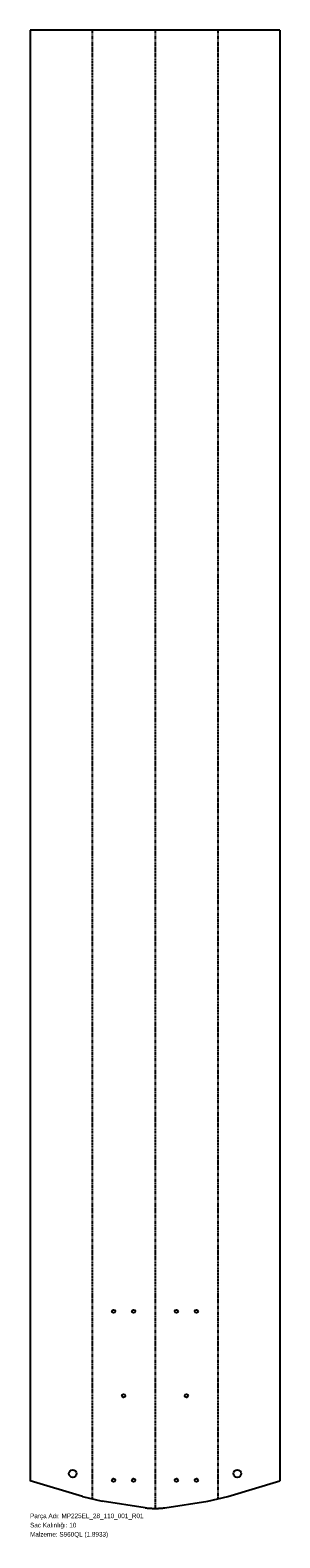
# Model space of a CAD drawing. Header units: millimetres. Extents: x 0 to 650, y -75 to 3852.
import ezdxf

# ---------------------------------------------------------------- set-up
doc = ezdxf.new("R2010")
doc.units = ezdxf.units.MM
for name, pattern in [('SLD-İki-Kısa-Kesik-Çizgili-Uzun-Kesik-Çizgi', [15.748, 8.128, -1.524, 1.524, -1.524, 1.524, -1.524]), ('SLD-Katı', [0]), ('SLD-Sürekli', [0])]:
    doc.linetypes.add(name, pattern=pattern)
doc.layers.add('METIN', color=96, linetype='SLD-Katı')
doc.styles.add('SLDTEXTSTYLE0', font='ARIAL.TTF', dxfattribs={"width": 0.948, "bigfont": 'bigfont'})
doc.styles.add('SLDTEXTSTYLE1', font='ARIAL.TTF', dxfattribs={"width": 0.948})

msp = doc.modelspace()

# ---------------------------------------------------------------- linework, layer by layer
at = {"color": 7, "linetype": 'SLD-Sürekli', "lineweight": 25}
for p, q in [((0.4, 3852.4), (0.4, 73.7)), ((649.6, 3852.4), (0.4, 3852.4)), ((649.6, 3852.4), (649.6, 73.7)), ((136, 32.3), (0.4, 73.7)), ((514, 32.3), (649.6, 73.7)), ((136, 32.3), (187.3, 20.4)), ((299.3, 3.2), (187.3, 20.4)), ((350.6, 3.2), (462.6, 20.4)), ((462.6, 20.4), (514, 32.3))]:
    msp.add_line(p, q, dxfattribs=at)
at = {"color": 7, "linetype": 'SLD-İki-Kısa-Kesik-Çizgili-Uzun-Kesik-Çizgi'}
for p, q in [((161.7, 3852.4), (161.7, 26.3)), ((325, 3852.4), (325, 1.4)), ((488.3, 3852.4), (488.3, 26.3))]:
    msp.add_line(p, q, dxfattribs=at)
at = {"color": 7, "linetype": 'SLD-Sürekli', "lineweight": 25}
for centre, radius in [((217.3, 514.9), 4.25), ((269.3, 514.9), 4.25), ((380.6, 514.9), 4.25), ((432.6, 514.9), 4.25), ((243.3, 294.9), 4.25), ((406.6, 294.9), 4.25), ((111, 92.2), 10), ((217.3, 74.9), 4.25), ((269.3, 74.9), 4.25), ((380.6, 74.9), 4.25), ((432.6, 74.9), 4.25), ((539, 92.2), 10)]:
    msp.add_circle(centre, radius, dxfattribs=at)
msp.add_open_spline([(299.3, 3.2), (303.7, 2.6), (308, 2.2), (314.4, 1.7), (316.6, 1.6), (319.7, 1.5), (320.8, 1.4), (322.4, 1.4), (322.9, 1.4), (323.9, 1.4), (324.4, 1.4), (327.1, 1.4), (329.2, 1.4), (332.5, 1.6), (333.5, 1.6), (335.1, 1.7), (335.7, 1.7), (336.5, 1.8), (336.8, 1.8), (337.2, 1.8), (337.3, 1.8), (337.6, 1.8), (337.7, 1.9), (341.9, 2.2), (346.2, 2.6), (350.6, 3.2)], degree=3, knots=[0, 0, 0, 0, 0.25, 0.25, 0.375, 0.375, 0.4375, 0.4375, 0.46875, 0.46875, 0.5, 0.5, 0.625, 0.625, 0.6875, 0.6875, 0.71875, 0.71875, 0.734375, 0.734375, 0.742188, 0.742188, 0.75, 0.75, 1, 1, 1, 1], dxfattribs=at)

# ---------------------------------------------------------------- texts
at = {"layer": 'METIN', "char_height": 12, "attachment_point": 1}
for s, insert, style in [('Sac Kalınlığı: 10', (0, -36), 'SLDTEXTSTYLE0'), ('Parça Adı: MP225EL_28_110_001_R01', (0, -12), 'SLDTEXTSTYLE0'), ('Malzeme: S960QL (1.8933)', (0, -60), 'SLDTEXTSTYLE1')]:
    msp.add_mtext(s, dxfattribs=dict(at, insert=insert, style=style))

doc.saveas('drawing.dxf')
